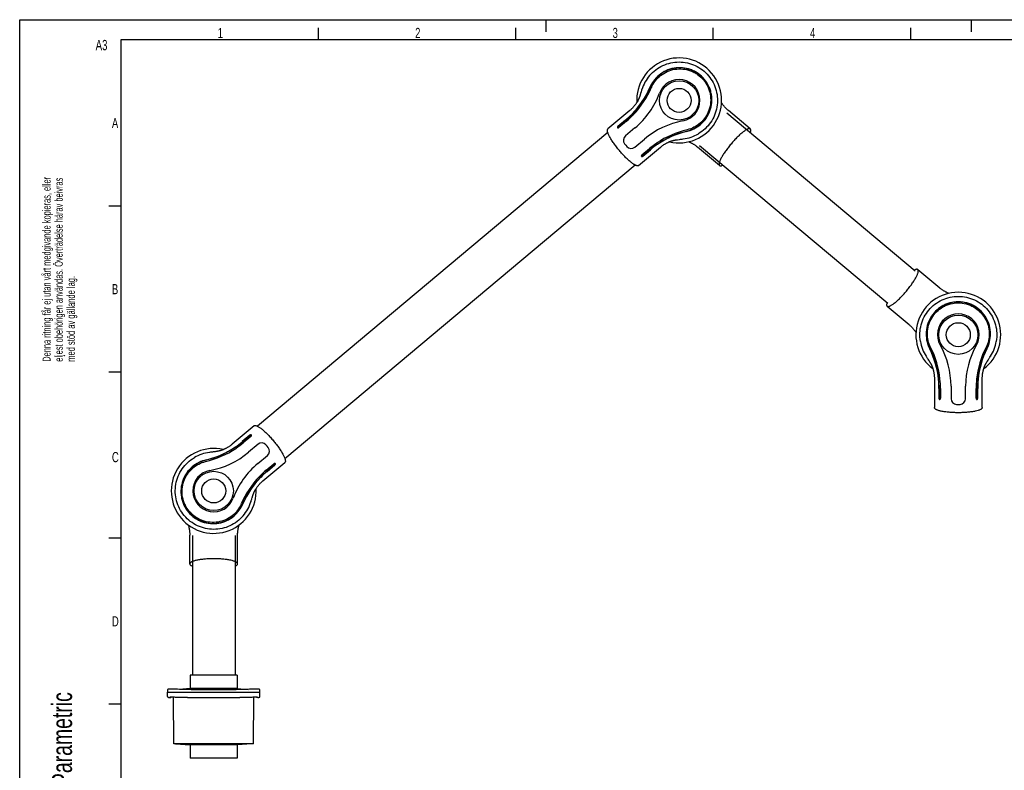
# Model space of a CAD drawing. Extents: x 0 to 420, y 0 to 297.
# Tile 3 of 8: x 0 to 243, y 112 to 297. Entities that reach past the tile are written whole.
import ezdxf

# ---------------------------------------------------------------- set-up
doc = ezdxf.new("R2010")
doc.units = 0
doc.header["$LTSCALE"] = 23.1
for name, color, linetype in [('100350_DXF_CONTINUOUS_LINE', 7, 'CONTINUOUS'), ('102160_DXF_CONTINUOUS_LINE', 7, 'CONTINUOUS'), ('102161_DXF_CONTINUOUS_LINE', 7, 'CONTINUOUS'), ('102162_DXF_CONTINUOUS_LINE', 7, 'CONTINUOUS'), ('102200_DXF_CONTINUOUS_LINE', 7, 'CONTINUOUS'), ('102380_DXF_FORMAT', 7, 'CONTINUOUS')]:
    doc.layers.add(name, color=color, linetype=linetype)
doc.styles.get("Standard").update_dxf_attribs({"font": 'txt', "width": 0.7})

# ---------------------------------------------------------------- blocks, each defined once
blk = doc.blocks.new('SYMBOL_16_BL0', base_point=(7.49, 145.42))
at = {"layer": '102380_DXF_FORMAT', "color": 7, "linetype": 'CONTINUOUS'}
for q in [(0, 14.98), (14.98, 0)]:
    blk.add_line((0, 0), q, dxfattribs=at)
for s, height, width, p in [('Denna ritning får ej utan vårt medgivande kopieras, eller', 1.9979, 0.687469, (7.64, 212.55)), ('eljest obehörigen användas. Överträdelse härav beivras', 1.9979, 0.686067, (10.63, 212.55)), ('med stöd av gällande lag.', 1.9979, 0.696, (13.63, 212.55)), ('Creo Parametric', 4.9947, 0.71746, (12.92, 96.09)), ('This document must not be copied, shown to third party or in', 1.9979, 0.704762, (7.58, 5.22)), ('any way used without our written permission.', 1.9979, 0.705628, (10.58, 5.22)), ('Contravention will be prosecuted.', 1.9979, 0.684704, (13.57, 5.22))]:
    blk.add_text(s, height=height, rotation=90, dxfattribs=dict(at, width=width)).set_placement(p)

msp = doc.modelspace()

# ---------------------------------------------------------------- linework, layer by layer
at = {"layer": '100350_DXF_CONTINUOUS_LINE', "color": 7, "linetype": 'CONTINUOUS'}
for p, q in [((42.13, 135.2), (42.07, 131.91)), ((53.67, 135.2), (42.13, 135.2)), ((53.67, 135.2), (53.73, 131.91)), ((36.51, 131.53), (36.5, 131)), ((36.79, 131.71), (36.77, 131.71)), ((36.81, 131.71), (36.79, 131.71)), ((36.83, 131.71), (36.81, 131.71)), ((36.86, 131.71), (36.83, 131.71)), ((36.88, 131.72), (36.86, 131.71)), ((36.91, 131.72), (36.88, 131.72)), ((36.93, 131.72), (36.91, 131.72)), ((36.96, 131.72), (36.93, 131.72)), ((37.01, 131.72), (36.96, 131.72)), ((37.06, 131.72), (37.01, 131.72)), ((37.12, 131.72), (37.06, 131.72)), ((37.18, 131.72), (37.12, 131.72)), ((37.24, 131.72), (37.18, 131.72)), ((37.34, 131.73), (37.24, 131.72)), ((37.44, 131.73), (37.34, 131.73)), ((37.56, 131.73), (37.44, 131.73)), ((37.72, 131.72), (37.56, 131.73)), ((37.89, 131.72), (37.72, 131.72)), ((38.07, 131.72), (37.89, 131.72)), ((38.32, 131.71), (38.07, 131.72)), ((38.62, 131.7), (38.32, 131.71)), ((38.99, 131.69), (38.62, 131.7)), ((39.57, 131.67), (38.99, 131.69)), ((42.07, 131.91), (39.39, 131.68)), ((39.97, 131.66), (39.57, 131.67)), ((40.38, 131.64), (39.97, 131.66)), ((40.8, 131.63), (40.38, 131.64)), ((41.46, 131.62), (40.8, 131.63)), ((53.73, 131.91), (42.07, 131.91)), ((53.48, 131.6), (42.31, 131.6)), ((53.73, 131.91), (56.41, 131.68)), ((55, 131.63), (54.34, 131.62)), ((55.42, 131.64), (55, 131.63)), ((55.83, 131.66), (55.42, 131.64)), ((56.23, 131.67), (55.83, 131.66)), ((56.76, 131.69), (56.23, 131.67)), ((57.14, 131.7), (56.76, 131.69)), ((57.27, 131.71), (57.13, 131.7)), ((57.26, 131.71), (57.22, 131.7)), ((57.53, 131.71), (57.26, 131.71)), ((57.73, 131.72), (57.48, 131.71)), ((57.88, 131.72), (57.69, 131.72)), ((58.05, 131.72), (57.84, 131.72)), ((58.21, 131.72), (58.05, 131.72)), ((58.3, 131.73), (58.18, 131.72)), ((58.41, 131.73), (58.3, 131.73)), ((58.48, 131.73), (58.38, 131.73)), ((58.55, 131.72), (58.46, 131.73)), ((58.6, 131.72), (58.53, 131.73)), ((58.64, 131.72), (58.58, 131.72)), ((58.7, 131.72), (58.64, 131.72)), ((58.74, 131.72), (58.68, 131.72)), ((58.77, 131.72), (58.72, 131.72)), ((58.82, 131.72), (58.77, 131.72)), ((58.84, 131.72), (58.8, 131.72)), ((58.85, 131.72), (58.82, 131.72)), ((58.86, 131.72), (58.83, 131.72)), ((58.89, 131.72), (58.86, 131.72)), ((58.92, 131.72), (58.89, 131.72)), ((58.93, 131.71), (58.9, 131.72)), ((58.95, 131.71), (58.93, 131.71)), ((58.98, 131.71), (58.95, 131.71)), ((59, 131.71), (58.98, 131.71)), ((59.29, 131.53), (59.29, 131.53)), ((59.3, 131), (59.29, 131.53)), ((36.52, 129.88), (36.5, 131)), ((36.5, 131), (59.3, 131)), ((36.52, 129.88), (36.52, 129.86)), ((36.56, 129.78), (36.57, 129.77)), ((36.57, 129.77), (36.58, 129.76)), ((36.58, 129.76), (36.59, 129.75)), ((36.59, 129.75), (36.6, 129.75)), ((36.66, 129.72), (36.72, 129.7)), ((36.66, 129.72), (36.66, 129.72)), ((36.98, 129.66), (37.29, 129.66)), ((36.99, 129.71), (36.99, 129.77)), ((36.99, 129.77), (36.99, 129.77)), ((37.29, 129.66), (37.36, 129.76)), ((37.36, 129.76), (37.36, 129.8)), ((38.06, 118.26), (38, 129.8)), ((39.19, 129.77), (39.19, 129.77)), ((40.98, 129.71), (41.43, 129.71)), ((41.43, 129.71), (41.45, 129.7)), ((54.34, 129.7), (54.37, 129.71)), ((54.37, 129.71), (54.82, 129.71)), ((56.6, 129.77), (56.6, 129.77)), ((57.73, 118.26), (57.79, 129.8)), ((58.44, 129.76), (58.44, 129.8)), ((58.44, 129.76), (58.5, 129.66)), ((58.82, 129.66), (58.5, 129.66)), ((58.8, 129.77), (58.8, 129.77)), ((58.8, 129.77), (58.8, 129.75)), ((58.8, 129.75), (58.81, 129.71)), ((58.83, 129.66), (58.84, 129.66)), ((58.83, 129.66), (58.83, 129.66)), ((59.07, 129.7), (59.13, 129.72)), ((59.15, 129.72), (59.14, 129.72)), ((59.17, 129.73), (59.17, 129.73)), ((59.21, 129.75), (59.22, 129.76)), ((59.22, 129.76), (59.23, 129.77)), ((59.23, 129.77), (59.24, 129.78)), ((59.28, 129.88), (59.3, 131)), ((57.73, 118.26), (38.06, 118.26)), ((38.5, 118.26), (42.07, 117.95)), ((42.07, 117.95), (42.13, 114.66)), ((53.73, 117.95), (42.07, 117.95)), ((53.73, 117.95), (53.67, 114.66)), ((57.3, 118.26), (53.73, 117.95)), ((53.67, 114.66), (42.13, 114.66))]:
    msp.add_line(p, q, dxfattribs=at)
for points in [[(36.77, 131.71), (36.76, 131.71), (36.76, 131.71), (36.75, 131.71), (36.74, 131.71), (36.73, 131.7), (36.72, 131.7), (36.72, 131.7), (36.71, 131.7), (36.7, 131.7), (36.7, 131.7), (36.69, 131.7), (36.68, 131.7), (36.68, 131.7), (36.67, 131.7), (36.67, 131.69), (36.66, 131.69), (36.66, 131.69), (36.65, 131.69), (36.64, 131.69), (36.64, 131.69), (36.63, 131.69), (36.63, 131.68), (36.62, 131.68), (36.61, 131.68), (36.61, 131.68), (36.6, 131.67), (36.59, 131.67), (36.58, 131.66), (36.58, 131.66), (36.57, 131.65), (36.56, 131.64), (36.55, 131.63), (36.54, 131.62), (36.53, 131.61), (36.53, 131.6), (36.52, 131.59), (36.52, 131.57), (36.51, 131.56), (36.51, 131.54), (36.51, 131.53), (36.51, 131.53)], [(54.34, 131.62), (53.29, 131.6), (52.22, 131.58), (51.14, 131.57), (50.06, 131.57), (48.98, 131.56), (47.9, 131.56), (46.82, 131.56), (45.74, 131.57), (44.66, 131.57), (43.58, 131.58), (42.51, 131.6), (41.46, 131.62)], [(59.09, 131.7), (59.08, 131.7), (59.07, 131.7), (59.07, 131.7), (59.06, 131.71), (59.05, 131.71), (59.04, 131.71), (59.03, 131.71), (59.02, 131.71), (59.02, 131.71), (59, 131.71)], [(59.06, 131.71), (59.05, 131.71), (59.04, 131.71), (59.03, 131.71), (59.02, 131.71), (59.01, 131.71)], [(59.11, 131.7), (59.1, 131.7), (59.09, 131.7), (59.09, 131.7)], [(59.29, 131.53), (59.29, 131.53), (59.29, 131.54), (59.29, 131.56), (59.28, 131.57), (59.28, 131.59), (59.27, 131.6), (59.26, 131.61), (59.26, 131.62), (59.25, 131.63), (59.24, 131.64), (59.23, 131.65), (59.22, 131.66), (59.21, 131.66), (59.2, 131.67), (59.2, 131.67), (59.19, 131.68), (59.18, 131.68), (59.18, 131.68), (59.17, 131.68), (59.16, 131.69), (59.16, 131.69), (59.15, 131.69), (59.15, 131.69), (59.14, 131.69), (59.14, 131.69), (59.13, 131.69), (59.12, 131.7), (59.12, 131.7), (59.11, 131.7), (59.11, 131.7)], [(36.52, 129.88), (36.52, 129.88), (36.52, 129.86), (36.52, 129.84), (36.53, 129.83), (36.54, 129.81), (36.54, 129.8), (36.55, 129.79), (36.56, 129.78)], [(36.59, 129.75), (36.6, 129.75), (36.6, 129.74), (36.61, 129.74), (36.62, 129.73), (36.62, 129.73), (36.63, 129.73), (36.64, 129.73), (36.64, 129.73), (36.65, 129.72), (36.65, 129.72), (36.66, 129.72)], [(36.72, 129.71), (36.77, 129.69), (36.82, 129.68), (36.86, 129.68), (36.9, 129.67), (36.93, 129.67), (36.95, 129.67)], [(36.95, 129.67), (36.96, 129.66), (36.97, 129.66)], [(58.84, 129.66), (58.86, 129.67), (58.89, 129.67), (58.92, 129.67), (58.96, 129.68), (59.01, 129.69), (59.07, 129.7)], [(59.15, 129.72), (59.15, 129.72), (59.16, 129.73), (59.16, 129.73), (59.17, 129.73), (59.17, 129.73), (59.18, 129.74), (59.19, 129.74), (59.19, 129.74), (59.2, 129.75), (59.21, 129.75)], [(59.23, 129.77), (59.24, 129.78), (59.25, 129.79), (59.25, 129.8)], [(59.25, 129.79), (59.25, 129.8), (59.26, 129.81), (59.27, 129.83), (59.27, 129.84), (59.28, 129.86), (59.28, 129.88), (59.28, 129.88)]]:
    msp.add_lwpolyline(points, dxfattribs=at)
for centre, start, end in [((43.87, 263.09), 267.9928, 268.7581), ((51.93, 263.09), 271.2419, 272.0072)]:
    msp.add_arc(centre, 133.41, start, end, dxfattribs=at)
for points, knots in [([(36.99, 129.77), (36.99, 129.77), (37, 129.77), (37.02, 129.78), (37.05, 129.78), (37.11, 129.79), (37.18, 129.79), (37.28, 129.8), (37.39, 129.8), (37.52, 129.8), (37.72, 129.8), (38, 129.8), (38.37, 129.79), (38.78, 129.78), (39.05, 129.77), (39.19, 129.77)], [0, 0, 0, 0, 0.002858, 0.007848, 0.024571, 0.050279, 0.084773, 0.127631, 0.178447, 0.236893, 0.302541, 0.453003, 0.623685, 0.80819, 1, 1, 1, 1]), ([(37.01, 129.71), (37.01, 129.71), (37, 129.71), (36.99, 129.71), (36.99, 129.71)], [0, 0, 0, 0, 0.690076, 1, 1, 1, 1]), ([(37.29, 129.66), (37.3, 129.66), (37.25, 129.66), (37.23, 129.67), (37.18, 129.67), (37.11, 129.68), (37.05, 129.7), (37.01, 129.71)], [0, 0, 0, 0, 0.062529, 0.248217, 0.388678, 0.559268, 1, 1, 1, 1]), ([(37.15, 129.79), (37.18, 129.78), (37.23, 129.77), (37.3, 129.76), (37.34, 129.76), (37.36, 129.76)], [0, 0, 0, 0, 0.438119, 0.749367, 1, 1, 1, 1]), ([(41.45, 129.7), (42.53, 129.68), (44.67, 129.66), (46.82, 129.66), (47.9, 129.66)], [0, 0, 0, 0, 0.499529, 1, 1, 1, 1]), ([(47.9, 129.66), (48.97, 129.66), (51.12, 129.66), (53.27, 129.68), (54.34, 129.7)], [0, 0, 0, 0, 0.500471, 1, 1, 1, 1]), ([(56.6, 129.77), (56.75, 129.77), (57.02, 129.78), (57.42, 129.79), (57.79, 129.8), (58.08, 129.8), (58.28, 129.8), (58.41, 129.8), (58.52, 129.8), (58.61, 129.79), (58.69, 129.79), (58.75, 129.78), (58.78, 129.78), (58.8, 129.77), (58.8, 129.77), (58.8, 129.77)], [0, 0, 0, 0, 0.191865, 0.376427, 0.547093, 0.697539, 0.763183, 0.8216, 0.872357, 0.915165, 0.949643, 0.975369, 0.99213, 0.997136, 1, 1, 1, 1]), ([(58.44, 129.76), (58.45, 129.76), (58.46, 129.76), (58.5, 129.76), (58.57, 129.77), (58.62, 129.78), (58.65, 129.79)], [0, 0, 0, 0, 0.062261, 0.248635, 0.560365, 1, 1, 1, 1]), ([(58.79, 129.71), (58.74, 129.7), (58.68, 129.68), (58.58, 129.67), (58.53, 129.66), (58.5, 129.66)], [0, 0, 0, 0, 0.440196, 0.751813, 1, 1, 1, 1]), ([(58.81, 129.71), (58.81, 129.71), (58.8, 129.71), (58.79, 129.71), (58.79, 129.71)], [0, 0, 0, 0, 0.309931, 1, 1, 1, 1])]:
    msp.add_open_spline(points, degree=3, knots=knots, dxfattribs=at)
at = {"layer": '102160_DXF_CONTINUOUS_LINE', "color": 7, "linetype": 'CONTINUOUS'}
for p, q in [((145.2, 269.17), (58.74, 196.62)), ((151.96, 261.11), (65.5, 188.57))]:
    msp.add_line(p, q, dxfattribs=at)
at = {"layer": '102161_DXF_CONTINUOUS_LINE', "color": 7, "linetype": 'CONTINUOUS'}
for p, q in [((42.64, 169.66), (42.64, 135.2)), ((53.16, 169.66), (53.16, 135.2))]:
    msp.add_line(p, q, dxfattribs=at)
at = {"layer": '102162_DXF_CONTINUOUS_LINE', "color": 7, "linetype": 'CONTINUOUS'}
for p, q in [((174.61, 274.04), (221.08, 235.04)), ((167.85, 265.98), (214.32, 226.99))]:
    msp.add_line(p, q, dxfattribs=at)
at = {"layer": '102200_DXF_CONTINUOUS_LINE', "color": 7, "linetype": 'CONTINUOUS'}
for p, q in [((153.62, 279.73), (153.56, 279.56)), ((153.61, 279.71), (153.62, 279.73)), ((153.62, 279.73), (153.62, 279.74)), ((156.01, 280.32), (156, 280.3)), ((153.16, 278.29), (153.13, 278.2)), ((153.2, 278.43), (153.16, 278.29)), ((153.38, 278.99), (153.2, 278.43)), ((153.42, 279.13), (153.38, 278.99)), ((153.47, 279.27), (153.42, 279.13)), ((153.51, 279.41), (153.47, 279.27)), ((153.56, 279.56), (153.51, 279.41)), ((150.64, 274.57), (145.22, 270.03)), ((151.2, 273.72), (151.24, 273.75)), ((151.48, 273.48), (151.47, 273.47)), ((149.59, 272.23), (147.7, 270.65)), ((149.62, 272.2), (147.73, 270.62)), ((149.83, 271.95), (147.95, 270.36)), ((151.92, 270.29), (149.55, 268.31)), ((151.87, 265.55), (154.23, 267.54)), ((162.45, 267.38), (162.93, 267.44)), ((162.93, 267.44), (163.14, 267.47)), ((163.14, 267.47), (163.29, 267.49)), ((163.29, 267.49), (163.43, 267.51)), ((163.43, 267.51), (163.56, 267.53)), ((163.56, 267.53), (163.83, 267.57)), ((163.83, 267.57), (163.81, 267.57)), ((164.8, 269.82), (164.82, 269.82)), ((149.36, 266.36), (149.63, 266.02)), ((149.63, 266.02), (149.92, 265.69)), ((153.61, 263.61), (155.5, 265.2)), ((157.52, 266.26), (157.48, 266.23)), ((162.11, 267.34), (162.21, 267.35)), ((162.21, 267.35), (162.3, 267.36)), ((162.3, 267.36), (162.45, 267.38)), ((172.8, 260.99), (167.39, 265.53)), ((153.83, 263.35), (155.71, 264.94)), ((153.85, 263.32), (155.74, 264.91)), ((221.75, 235.32), (227.17, 230.77)), ((224.9, 216.1), (224.9, 216.09)), ((238.59, 216.09), (238.6, 216.1)), ((223.81, 213.9), (223.81, 213.9)), ((223.81, 213.9), (223.91, 213.74)), ((223.82, 213.88), (223.81, 213.89)), ((223.91, 213.74), (223.99, 213.6)), ((223.99, 213.6), (224.06, 213.48)), ((224.06, 213.48), (224.14, 213.36)), ((224.14, 213.36), (224.23, 213.23)), ((224.23, 213.23), (224.4, 212.96)), ((224.4, 212.96), (224.43, 212.92)), ((224.43, 212.92), (224.57, 212.7)), ((224.57, 212.7), (224.62, 212.62)), ((224.62, 212.62), (224.67, 212.53)), ((238.76, 212.44), (238.81, 212.52)), ((238.81, 212.52), (238.87, 212.6)), ((238.87, 212.6), (238.95, 212.73)), ((239.21, 213.13), (239.32, 213.31)), ((239.32, 213.31), (239.4, 213.44)), ((239.4, 213.44), (239.48, 213.56)), ((239.48, 213.56), (239.55, 213.67)), ((239.55, 213.67), (239.69, 213.9)), ((239.69, 213.9), (239.68, 213.88)), ((225.85, 208.3), (225.85, 201.23)), ((226.86, 208.18), (226.86, 208.23)), ((227.22, 208.24), (227.22, 208.23)), ((236.64, 208.23), (236.63, 208.18)), ((226.97, 205.99), (226.97, 203.53)), ((227.01, 205.99), (227.01, 203.53)), ((227.34, 205.99), (227.34, 203.53)), ((229.95, 206.53), (229.95, 203.44)), ((233.55, 203.44), (233.55, 206.53)), ((236.16, 203.53), (236.16, 205.99)), ((236.49, 203.53), (236.49, 205.99)), ((236.53, 203.53), (236.53, 205.99)), ((231.31, 202.04), (231.75, 202.03)), ((231.75, 202.03), (232.19, 202.04)), ((56.85, 194.41), (54.96, 192.83)), ((56.88, 194.38), (54.99, 192.8)), ((57.09, 194.13), (55.2, 192.54)), ((58.84, 192.19), (56.47, 190.2)), ((47.14, 190.21), (46.88, 190.17)), ((46.88, 190.17), (46.9, 190.17)), ((47.27, 190.23), (47.14, 190.21)), ((47.42, 190.25), (47.27, 190.23)), ((47.57, 190.27), (47.42, 190.25)), ((47.78, 190.29), (47.57, 190.27)), ((48.4, 190.37), (48.25, 190.35)), ((48.5, 190.39), (48.4, 190.37)), ((48.59, 190.4), (48.5, 190.39)), ((53.18, 191.48), (53.22, 191.51)), ((61.07, 191.72), (60.79, 192.04)), ((61.35, 191.37), (61.07, 191.72)), ((45.9, 187.92), (45.89, 187.92)), ((58.78, 187.44), (61.15, 189.43)), ((60.06, 183.17), (65.48, 187.71)), ((60.87, 185.79), (62.76, 187.38)), ((61.08, 185.53), (62.97, 187.12)), ((61.11, 185.5), (63, 187.09)), ((59.23, 184.26), (59.23, 184.26)), ((59.5, 184.02), (59.47, 183.98)), ((57.08, 178), (57.14, 178.18)), ((57.09, 178.01), (57.08, 178)), ((57.09, 178.02), (57.09, 178.01)), ((57.14, 178.18), (57.19, 178.33)), ((57.19, 178.33), (57.24, 178.46)), ((57.24, 178.46), (57.28, 178.6)), ((57.28, 178.6), (57.33, 178.75)), ((57.33, 178.75), (57.42, 179.06)), ((57.42, 179.06), (57.44, 179.11)), ((57.44, 179.11), (57.51, 179.35)), ((57.51, 179.35), (57.54, 179.45)), ((57.54, 179.45), (57.57, 179.54)), ((54.7, 177.42), (54.7, 177.43)), ((42, 162.66), (42, 169.73))]:
    msp.add_line(p, q, dxfattribs=at)
for points in [[(153.13, 278.2), (153.1, 278.11), (153.09, 278.06), (153.07, 278.02), (153.06, 277.98), (153.04, 277.93), (153.02, 277.89), (153.01, 277.85), (152.99, 277.8), (152.98, 277.76), (152.96, 277.72), (152.94, 277.67), (152.92, 277.62), (152.9, 277.58), (152.88, 277.53), (152.86, 277.48), (152.84, 277.43), (152.82, 277.38), (152.79, 277.33), (152.77, 277.27), (152.74, 277.22), (152.71, 277.16), (152.68, 277.1), (152.65, 277.04), (152.61, 276.97), (152.58, 276.9), (152.54, 276.83), (152.5, 276.76), (152.45, 276.69), (152.4, 276.61), (152.35, 276.53), (152.3, 276.45), (152.24, 276.36), (152.18, 276.27), (152.12, 276.18), (152.05, 276.09), (151.98, 276), (151.91, 275.9), (151.83, 275.8), (151.75, 275.7), (151.67, 275.6), (151.58, 275.5), (151.49, 275.4), (151.4, 275.3), (151.3, 275.19), (151.2, 275.09), (151.09, 274.98), (150.98, 274.88), (150.87, 274.78), (150.76, 274.67), (150.64, 274.57)], [(180.39, 270.03), (174.97, 274.57), (174.85, 274.68), (174.74, 274.78), (174.62, 274.88), (174.51, 274.99), (174.41, 275.09), (174.3, 275.2), (174.21, 275.3), (174.11, 275.41), (174.02, 275.51), (173.93, 275.62), (173.85, 275.72), (173.77, 275.82), (173.69, 275.92), (173.61, 276.01), (173.54, 276.11), (173.48, 276.2), (173.41, 276.29), (173.35, 276.38), (173.3, 276.47), (173.27, 276.51)], [(152.81, 260.99), (158.23, 265.53), (158.35, 265.63), (158.47, 265.73), (158.59, 265.82), (158.72, 265.91), (158.84, 266), (158.96, 266.08), (159.08, 266.16), (159.2, 266.23), (159.32, 266.31), (159.43, 266.38), (159.55, 266.44), (159.66, 266.5), (159.77, 266.56), (159.88, 266.62), (159.99, 266.67), (160.09, 266.72), (160.19, 266.77), (160.29, 266.81), (160.38, 266.85), (160.47, 266.89), (160.56, 266.92), (160.64, 266.96), (160.72, 266.99), (160.8, 267.02), (160.88, 267.04), (160.95, 267.07), (161.02, 267.09), (161.09, 267.11), (161.15, 267.13), (161.22, 267.15), (161.28, 267.16), (161.34, 267.18), (161.39, 267.2), (161.45, 267.21), (161.5, 267.22), (161.55, 267.23), (161.6, 267.24), (161.65, 267.26), (161.7, 267.27), (161.75, 267.27), (161.79, 267.28), (161.84, 267.29), (161.88, 267.3), (161.93, 267.31), (161.97, 267.32), (162.02, 267.32), (162.07, 267.33), (162.11, 267.34)], [(165.18, 266.87), (165.25, 266.84), (165.34, 266.8), (165.44, 266.76), (165.54, 266.71), (165.64, 266.66), (165.75, 266.61), (165.86, 266.55), (165.97, 266.49), (166.08, 266.43), (166.19, 266.37), (166.31, 266.3), (166.42, 266.23), (166.54, 266.15), (166.66, 266.07), (166.78, 265.99), (166.9, 265.91), (167.02, 265.82), (167.14, 265.72), (167.26, 265.63), (167.39, 265.53)], [(229.38, 229.43), (229.3, 229.46), (229.21, 229.5), (229.11, 229.55), (229.01, 229.59), (228.91, 229.64), (228.81, 229.7), (228.7, 229.75), (228.59, 229.81), (228.48, 229.87), (228.36, 229.94), (228.25, 230.01), (228.13, 230.08), (228.01, 230.15), (227.89, 230.23), (227.77, 230.31), (227.65, 230.4), (227.53, 230.49), (227.41, 230.58), (227.29, 230.67), (227.17, 230.77)], [(214.17, 226.28), (219.59, 221.73), (219.7, 221.63), (219.82, 221.52), (219.93, 221.42), (220.04, 221.32), (220.15, 221.21), (220.25, 221.1), (220.35, 221), (220.44, 220.9), (220.54, 220.79), (220.62, 220.69), (220.71, 220.59), (220.79, 220.49), (220.87, 220.39), (220.94, 220.29), (221.01, 220.2), (221.08, 220.1), (221.14, 220.01), (221.2, 219.92), (221.26, 219.84), (221.29, 219.79)], [(224.67, 212.53), (224.72, 212.45), (224.75, 212.41), (224.77, 212.38), (224.79, 212.34), (224.82, 212.3), (224.84, 212.26), (224.86, 212.22), (224.89, 212.18), (224.91, 212.14), (224.93, 212.09), (224.95, 212.05), (224.98, 212.01), (225, 211.96), (225.02, 211.92), (225.05, 211.87), (225.07, 211.82), (225.1, 211.77), (225.12, 211.72), (225.15, 211.66), (225.17, 211.61), (225.2, 211.55), (225.23, 211.48), (225.25, 211.42), (225.28, 211.35), (225.31, 211.28), (225.34, 211.2), (225.36, 211.13), (225.39, 211.04), (225.42, 210.96), (225.45, 210.87), (225.48, 210.77), (225.51, 210.68), (225.54, 210.57), (225.57, 210.47), (225.59, 210.36), (225.62, 210.24), (225.65, 210.12), (225.67, 210), (225.7, 209.88), (225.72, 209.75), (225.74, 209.62), (225.76, 209.48), (225.78, 209.34), (225.8, 209.2), (225.81, 209.05), (225.82, 208.91), (225.83, 208.76), (225.84, 208.61), (225.85, 208.45), (225.85, 208.3)], [(237.65, 201.23), (237.65, 208.3), (237.65, 208.46), (237.66, 208.61), (237.67, 208.76), (237.68, 208.92), (237.69, 209.06), (237.7, 209.21), (237.72, 209.35), (237.74, 209.49), (237.76, 209.63), (237.78, 209.76), (237.8, 209.89), (237.83, 210.02), (237.85, 210.14), (237.88, 210.26), (237.91, 210.38), (237.94, 210.49), (237.97, 210.59), (238, 210.7), (238.02, 210.8), (238.05, 210.89), (238.08, 210.98), (238.11, 211.06), (238.14, 211.15), (238.17, 211.22), (238.2, 211.3), (238.23, 211.37), (238.25, 211.44), (238.28, 211.51), (238.31, 211.57), (238.33, 211.63), (238.36, 211.68), (238.39, 211.74), (238.41, 211.79), (238.44, 211.84), (238.46, 211.89), (238.48, 211.94), (238.51, 211.98), (238.53, 212.03), (238.55, 212.07), (238.58, 212.11), (238.6, 212.16), (238.62, 212.2), (238.65, 212.24), (238.67, 212.28), (238.69, 212.32), (238.72, 212.36), (238.74, 212.4), (238.76, 212.44)], [(238.95, 212.73), (239.09, 212.95), (239.21, 213.13)], [(57.89, 196.75), (52.48, 192.2), (52.36, 192.1), (52.23, 192.01), (52.11, 191.92), (51.99, 191.83), (51.87, 191.74), (51.74, 191.66), (51.62, 191.58), (51.5, 191.5), (51.39, 191.43), (51.27, 191.36), (51.16, 191.3), (51.04, 191.23), (50.93, 191.18), (50.82, 191.12), (50.72, 191.07), (50.62, 191.02), (50.51, 190.97), (50.42, 190.93), (50.32, 190.89), (50.23, 190.85), (50.15, 190.81), (50.06, 190.78), (49.98, 190.75), (49.9, 190.72), (49.83, 190.7), (49.75, 190.67), (49.68, 190.65), (49.61, 190.63), (49.55, 190.61), (49.49, 190.59), (49.43, 190.57), (49.37, 190.56), (49.31, 190.54), (49.26, 190.53), (49.21, 190.52), (49.15, 190.5), (49.1, 190.49), (49.05, 190.48), (49.01, 190.47), (48.96, 190.46), (48.91, 190.45), (48.87, 190.44), (48.82, 190.44), (48.77, 190.43), (48.73, 190.42), (48.68, 190.41), (48.64, 190.41), (48.59, 190.4)], [(48.25, 190.35), (47.99, 190.32), (47.78, 190.29)], [(57.57, 179.54), (57.6, 179.63), (57.62, 179.67), (57.63, 179.72), (57.65, 179.76), (57.66, 179.8), (57.68, 179.85), (57.69, 179.89), (57.71, 179.93), (57.73, 179.98), (57.74, 180.02), (57.76, 180.07), (57.78, 180.11), (57.8, 180.16), (57.82, 180.21), (57.84, 180.25), (57.86, 180.3), (57.89, 180.36), (57.91, 180.41), (57.94, 180.46), (57.96, 180.52), (57.99, 180.58), (58.02, 180.64), (58.06, 180.7), (58.09, 180.77), (58.13, 180.83), (58.17, 180.9), (58.21, 180.98), (58.25, 181.05), (58.3, 181.13), (58.35, 181.21), (58.4, 181.29), (58.46, 181.38), (58.52, 181.46), (58.58, 181.55), (58.65, 181.65), (58.72, 181.74), (58.79, 181.84), (58.87, 181.93), (58.95, 182.03), (59.03, 182.13), (59.12, 182.24), (59.21, 182.34), (59.31, 182.44), (59.41, 182.55), (59.51, 182.65), (59.61, 182.75), (59.72, 182.86), (59.83, 182.96), (59.95, 183.06), (60.06, 183.17)], [(41.61, 172.28), (41.63, 172.21), (41.66, 172.11), (41.69, 172.01), (41.72, 171.9), (41.74, 171.79), (41.77, 171.68), (41.8, 171.56), (41.82, 171.44), (41.85, 171.31), (41.87, 171.18), (41.89, 171.05), (41.91, 170.91), (41.93, 170.77), (41.95, 170.63), (41.96, 170.49), (41.97, 170.34), (41.98, 170.19), (41.99, 170.04), (42, 169.89), (42, 169.73)], [(53.8, 162.66), (53.8, 169.73), (53.8, 169.89), (53.81, 170.04), (53.81, 170.2), (53.82, 170.35), (53.84, 170.5), (53.85, 170.64), (53.87, 170.79), (53.89, 170.93), (53.91, 171.06), (53.93, 171.2), (53.95, 171.33), (53.98, 171.45), (54, 171.58), (54.03, 171.69), (54.06, 171.81), (54.09, 171.92), (54.12, 172.03), (54.14, 172.13), (54.17, 172.23), (54.19, 172.28)]]:
    msp.add_lwpolyline(points, dxfattribs=at)
for centre, radius in [((162.81, 277.08), 4.85), ((162.81, 277.08), 2.96), ((231.75, 219.23), 4.85), ((231.75, 219.23), 2.96), ((47.9, 180.66), 4.85), ((47.9, 180.66), 2.96)]:
    msp.add_circle(centre, radius, dxfattribs=at)
for centre, radius, start, end in [((162.81, 277.08), 10.48, 256.8943, 183.1061), ((162.97, 276.85), 9.79, 139.5526, 162.8935), ((162.81, 277.08), 5.15, 280.4474, 159.5526), ((136.18, 288.54), 21.1, 315.5258, 336.8266), ((134.98, 289.33), 22.88, 316.2478, 336.7598), ((138.68, 286.07), 20.6, 310, 339.5526), ((134.8, 289.86), 23.01, 310.0003, 315.4462), ((134.63, 290.07), 23.32, 310.0028, 315.3762), ((136.29, 288.09), 21.07, 309.9917, 316.079), ((138.79, 285.69), 17.61, 316.0987, 316.2359), ((167.47, 251.75), 20.6, 100.4474, 130), ((150.45, 267.24), 1.4, 130, 218.5), ((170.04, 247.55), 22.88, 103.2402, 123.7522), ((169.47, 248.86), 21.1, 103.1734, 124.4742), ((162.61, 277.28), 9.79, 277.1277, 300.4475), ((150.97, 266.62), 1.4, 221.5, 310), ((169.07, 249.02), 21.12, 123.9281, 130.0011), ((170.69, 247.09), 23.29, 124.6203, 130.0007), ((170.53, 247.28), 23.01, 124.5528, 130.0007), ((167.12, 251.92), 17.63, 123.7643, 123.9287), ((153.6, 263.35), 0.119, 214.6796, 219.9914), ((231.75, 219.23), 10.48, 306.8943, 233.1061), ((231.75, 219.23), 5.15, 330.4474, 209.5526), ((232.03, 219.21), 9.79, 189.5526, 212.8935), ((209.35, 206.53), 20.6, 0, 29.5526), ((254.15, 206.53), 20.6, 150.4474, 180), ((231.47, 219.21), 9.79, 327.1277, 350.4475), ((205.85, 206.19), 21.1, 5.5258, 26.8266), ((204.48, 205.79), 22.88, 6.2478, 26.7598), ((259.02, 205.79), 22.88, 153.2402, 173.7522), ((257.64, 206.19), 21.1, 153.1734, 174.4742), ((203.95, 205.99), 23.01, 0.0003, 5.4462), ((203.68, 205.99), 23.32, 0.0028, 5.3762), ((209.71, 206.36), 17.61, 6.0987, 6.2359), ((206.27, 206), 21.07, 359.9917, 6.079), ((257.27, 205.99), 21.12, 173.9281, 180.0011), ((253.8, 206.36), 17.63, 173.7643, 173.9287), ((259.78, 205.99), 23.29, 174.6203, 180.0007), ((259.54, 205.99), 23.01, 174.5528, 180.0007), ((231.35, 203.44), 1.4, 180, 268.5), ((232.15, 203.44), 1.4, 271.5, 360), ((40.17, 210.45), 23.01, 304.5528, 310.0007), ((40.02, 210.64), 23.29, 304.6203, 310.0007), ((41.63, 208.72), 21.12, 303.9281, 310.0011), ((57.11, 194.39), 0.119, 34.6796, 39.9914), ((59.74, 191.11), 1.4, 41.5, 130), ((47.9, 180.66), 10.48, 76.8943, 3.1061), ((48.09, 180.46), 9.79, 97.1277, 120.4475), ((40.66, 210.19), 22.88, 283.2402, 303.7522), ((41.24, 208.87), 21.1, 283.1734, 304.4742), ((43.23, 205.98), 20.6, 280.4474, 310), ((43.58, 205.82), 17.63, 303.7643, 303.9287), ((60.25, 190.5), 1.4, 310, 38.5), ((72.03, 171.66), 20.6, 130, 159.5526), ((47.9, 180.66), 5.15, 100.4474, 339.5526), ((74.41, 169.65), 21.07, 129.9917, 136.079), ((76.08, 167.67), 23.32, 130.0028, 135.3762), ((75.9, 167.87), 23.01, 130.0003, 135.4462), ((75.72, 168.41), 22.88, 136.2478, 156.7598), ((74.53, 169.2), 21.1, 135.5258, 156.8266), ((71.92, 172.04), 17.61, 136.0987, 136.2359), ((47.73, 180.88), 9.79, 319.5526, 342.8935)]:
    msp.add_arc(centre, radius, start, end, dxfattribs=at)
for points, knots in [([(155.52, 283.2), (155.97, 283.72), (156.98, 284.68), (158.76, 285.75), (160.73, 286.41), (162.8, 286.64), (164.87, 286.41), (166.84, 285.74), (168.62, 284.66), (169.62, 283.7), (170.06, 283.17)], [0, 0, 0, 0, 0.125011, 0.250011, 0.375011, 0.500009, 0.625007, 0.750005, 0.875, 1, 1, 1, 1]), ([(169.04, 282.31), (168.59, 282.84), (167.81, 283.56), (166.62, 284.28), (165.35, 284.84), (163.63, 285.21), (161.54, 285.12), (159.56, 284.49), (157.82, 283.39), (156.46, 281.94), (155.82, 280.81), (155.58, 280.23)], [0, 0, 0, 0, 0.128001, 0.192105, 0.256171, 0.383837, 0.5111, 0.637672, 0.762911, 0.8851, 1, 1, 1, 1]), ([(169, 282.28), (168.5, 282.88), (167.31, 283.93), (165.14, 284.91), (162.77, 285.22), (160.48, 284.82), (158.56, 283.87), (157.16, 282.67), (156.22, 281.44), (155.78, 280.6), (155.61, 280.2)], [0, 0, 0, 0, 0.144919, 0.289912, 0.43481, 0.580042, 0.714627, 0.825861, 0.918603, 1, 1, 1, 1]), ([(156.01, 280.32), (156.24, 280.86), (156.86, 281.93), (158.18, 283.27), (159.84, 284.28), (161.73, 284.84), (163.71, 284.91), (165.33, 284.53), (166.53, 284), (167.66, 283.31), (168.4, 282.63), (168.82, 282.13)], [0, 0, 0, 0, 0.114805, 0.236912, 0.362125, 0.488712, 0.616011, 0.743723, 0.807812, 0.871939, 1, 1, 1, 1]), ([(164.63, 269.45), (165.06, 269.55), (165.96, 269.84), (167.33, 270.55), (168.76, 271.72), (170.03, 273.44), (170.82, 275.63), (170.93, 278.01), (170.34, 280.32), (169.51, 281.68), (169, 282.28)], [0, 0, 0, 0, 0.081398, 0.174131, 0.285355, 0.419963, 0.565199, 0.71009, 0.855082, 1, 1, 1, 1]), ([(164.66, 269.41), (165.26, 269.55), (166.49, 269.99), (168.15, 271.07), (169.54, 272.59), (170.5, 274.44), (170.96, 276.48), (170.89, 278.23), (170.56, 279.58), (170.06, 280.88), (169.49, 281.78), (169.04, 282.31)], [0, 0, 0, 0, 0.114901, 0.237091, 0.362329, 0.488901, 0.616164, 0.74383, 0.807895, 0.871999, 1, 1, 1, 1]), ([(168.82, 282.13), (169.24, 281.62), (169.78, 280.78), (170.27, 279.55), (170.59, 278.27), (170.67, 276.61), (170.26, 274.67), (169.38, 272.91), (168.1, 271.44), (166.55, 270.38), (165.39, 269.96), (164.82, 269.82)], [0, 0, 0, 0, 0.128063, 0.192189, 0.256279, 0.383988, 0.511284, 0.637872, 0.763086, 0.885194, 1, 1, 1, 1]), ([(170.06, 283.17), (170.51, 282.64), (171.28, 281.49), (172.03, 279.55), (172.35, 277.49), (172.22, 275.42), (171.64, 273.42), (170.64, 271.59), (169.28, 270.02), (168.16, 269.19), (167.57, 268.84)], [0, 0, 0, 0, 0.125, 0.249995, 0.374993, 0.499991, 0.624989, 0.749989, 0.874989, 1, 1, 1, 1]), ([(155.61, 280.2), (155.04, 278.88), (153.76, 276.56), (152.07, 274.53), (151.23, 273.69)], [0, 0, 0, 0, 0.545746, 1, 1, 1, 1]), ([(148.06, 264.7), (147.81, 265), (147.33, 265.59), (146.67, 266.48), (146.11, 267.33), (145.66, 268.1), (145.37, 268.7), (145.21, 269.11), (145.14, 269.37), (145.1, 269.59), (145.1, 269.78), (145.14, 269.92), (145.19, 270), (145.22, 270.03)], [0, 0, 0, 0, 0.186919, 0.36653, 0.532041, 0.677517, 0.798283, 0.848399, 0.89138, 0.927266, 0.95645, 0.979967, 1, 1, 1, 1]), ([(147.7, 270.65), (147.67, 270.62), (147.62, 270.57), (147.57, 270.48), (147.56, 270.39), (147.58, 270.34), (147.59, 270.32)], [0, 0, 0, 0, 0.302162, 0.57575, 0.804974, 1, 1, 1, 1]), ([(147.73, 270.62), (147.7, 270.59), (147.66, 270.54), (147.59, 270.44), (147.58, 270.35), (147.61, 270.3)], [0, 0, 0, 0, 0.297256, 0.572072, 1, 1, 1, 1]), ([(147.59, 270.32), (147.6, 270.31), (147.63, 270.28), (147.68, 270.27), (147.71, 270.27)], [0, 0, 0, 0, 0.231133, 1, 1, 1, 1]), ([(147.71, 270.27), (147.73, 270.27), (147.82, 270.28), (147.9, 270.32), (147.95, 270.36)], [0, 0, 0, 0, 0.226618, 1, 1, 1, 1]), ([(180.39, 270.03), (180.36, 270.05), (180.27, 270.1), (180.12, 270.1), (179.94, 270.07), (179.72, 269.99), (179.48, 269.88), (179.1, 269.65), (178.57, 269.26), (177.88, 268.69), (177.15, 267.98), (176.38, 267.18), (175.88, 266.61), (175.63, 266.31)], [0, 0, 0, 0, 0.020034, 0.043552, 0.072737, 0.108625, 0.151607, 0.201723, 0.32249, 0.467964, 0.633473, 0.813081, 1, 1, 1, 1]), ([(180.41, 269.17), (180.44, 269.27), (180.49, 269.45), (180.52, 269.7), (180.49, 269.89), (180.43, 269.99), (180.39, 270.03)], [0, 0, 0, 0, 0.344899, 0.618807, 0.829858, 1, 1, 1, 1]), ([(157.45, 266.26), (158.44, 266.94), (160.73, 268.26), (163.23, 269.12), (164.63, 269.45)], [0, 0, 0, 0, 0.454255, 1, 1, 1, 1]), ([(175.63, 266.31), (175.38, 266.02), (174.91, 265.42), (174.25, 264.53), (173.69, 263.69), (173.24, 262.91), (172.95, 262.32), (172.79, 261.9), (172.72, 261.65), (172.68, 261.42), (172.68, 261.24), (172.71, 261.09), (172.77, 261.01), (172.8, 260.99)], [0, 0, 0, 0, 0.186918, 0.366526, 0.532036, 0.67751, 0.798277, 0.848393, 0.891376, 0.927263, 0.956448, 0.979966, 1, 1, 1, 1]), ([(152.81, 260.99), (152.78, 260.96), (152.69, 260.92), (152.54, 260.91), (152.36, 260.94), (152.15, 261.02), (151.91, 261.14), (151.52, 261.36), (150.99, 261.75), (150.31, 262.33), (149.57, 263.03), (148.81, 263.83), (148.3, 264.4), (148.06, 264.7)], [0, 0, 0, 0, 0.020033, 0.04355, 0.072734, 0.10862, 0.151601, 0.201717, 0.322483, 0.467958, 0.633469, 0.81308, 1, 1, 1, 1]), ([(153.61, 263.61), (153.58, 263.59), (153.53, 263.53), (153.47, 263.42), (153.47, 263.32), (153.5, 263.28)], [0, 0, 0, 0, 0.298498, 0.574174, 1, 1, 1, 1]), ([(153.49, 263.29), (153.5, 263.28), (153.53, 263.26), (153.57, 263.26), (153.59, 263.26)], [0, 0, 0, 0, 0.23265, 1, 1, 1, 1]), ([(153.51, 263.27), (153.52, 263.25), (153.57, 263.22), (153.66, 263.22), (153.76, 263.26), (153.82, 263.3), (153.85, 263.32)], [0, 0, 0, 0, 0.195026, 0.42425, 0.697838, 1, 1, 1, 1]), ([(153.59, 263.26), (153.61, 263.26), (153.7, 263.27), (153.78, 263.31), (153.83, 263.35)], [0, 0, 0, 0, 0.224819, 1, 1, 1, 1]), ([(172.8, 260.99), (172.84, 260.95), (172.95, 260.91), (173.15, 260.92), (173.39, 260.99), (173.56, 261.07), (173.65, 261.11)], [0, 0, 0, 0, 0.170142, 0.381193, 0.655101, 1, 1, 1, 1]), ([(218.92, 229.99), (219.17, 230.29), (219.65, 230.88), (220.3, 231.77), (220.87, 232.62), (221.32, 233.39), (221.61, 233.99), (221.76, 234.4), (221.84, 234.66), (221.87, 234.88), (221.88, 235.07), (221.84, 235.21), (221.78, 235.29), (221.75, 235.32)], [0, 0, 0, 0, 0.186918, 0.366526, 0.532036, 0.67751, 0.798277, 0.848393, 0.891376, 0.927263, 0.956448, 0.979966, 1, 1, 1, 1]), ([(221.75, 235.32), (221.71, 235.35), (221.6, 235.4), (221.41, 235.39), (221.17, 235.32), (221, 235.24), (220.91, 235.19)], [0, 0, 0, 0, 0.170142, 0.381193, 0.655101, 1, 1, 1, 1]), ([(214.17, 226.28), (214.2, 226.25), (214.28, 226.21), (214.44, 226.2), (214.62, 226.23), (214.83, 226.31), (215.07, 226.43), (215.45, 226.65), (215.99, 227.04), (216.67, 227.62), (217.41, 228.32), (218.17, 229.12), (218.67, 229.69), (218.92, 229.99)], [0, 0, 0, 0, 0.020034, 0.043552, 0.072737, 0.108625, 0.151607, 0.201723, 0.32249, 0.467964, 0.633473, 0.813081, 1, 1, 1, 1]), ([(222.38, 217.58), (222.26, 218.26), (222.18, 219.65), (222.51, 221.7), (223.27, 223.64), (224.43, 225.37), (225.93, 226.81), (227.71, 227.88), (229.68, 228.55), (231.06, 228.7), (231.75, 228.7)], [0, 0, 0, 0, 0.125011, 0.250011, 0.375011, 0.500009, 0.625007, 0.750005, 0.875, 1, 1, 1, 1]), ([(231.75, 228.7), (232.44, 228.7), (233.82, 228.55), (235.79, 227.88), (237.57, 226.81), (239.07, 225.37), (240.23, 223.64), (240.99, 221.7), (241.32, 219.65), (241.24, 218.26), (241.12, 217.58)], [0, 0, 0, 0, 0.125, 0.249995, 0.374993, 0.499991, 0.624989, 0.749989, 0.874989, 1, 1, 1, 1]), ([(214.14, 227.13), (214.11, 227.03), (214.07, 226.86), (214.04, 226.61), (214.06, 226.41), (214.13, 226.31), (214.17, 226.28)], [0, 0, 0, 0, 0.344899, 0.618807, 0.829858, 1, 1, 1, 1]), ([(231.75, 227.37), (231.05, 227.37), (230, 227.23), (228.69, 226.78), (227.44, 226.16), (226.05, 225.09), (224.78, 223.42), (223.98, 221.5), (223.71, 219.47), (223.95, 217.49), (224.4, 216.28), (224.69, 215.72)], [0, 0, 0, 0, 0.128001, 0.192105, 0.256171, 0.383837, 0.5111, 0.637672, 0.762911, 0.8851, 1, 1, 1, 1]), ([(231.75, 227.32), (230.97, 227.32), (229.39, 227.08), (227.25, 226.05), (225.49, 224.43), (224.32, 222.42), (223.82, 220.34), (223.84, 218.5), (224.18, 216.99), (224.53, 216.11), (224.73, 215.72)], [0, 0, 0, 0, 0.144919, 0.289912, 0.43481, 0.580042, 0.714627, 0.825861, 0.918603, 1, 1, 1, 1]), ([(224.9, 216.1), (224.63, 216.63), (224.21, 217.79), (224.03, 219.66), (224.33, 221.58), (225.11, 223.39), (226.33, 224.95), (227.66, 225.95), (228.84, 226.53), (230.1, 226.95), (231.09, 227.08), (231.75, 227.08)], [0, 0, 0, 0, 0.114805, 0.236912, 0.362125, 0.488712, 0.616011, 0.743723, 0.807812, 0.871939, 1, 1, 1, 1]), ([(238.81, 215.72), (239.09, 216.28), (239.55, 217.49), (239.79, 219.47), (239.51, 221.5), (238.72, 223.42), (237.45, 225.09), (236.06, 226.16), (234.81, 226.78), (233.49, 227.23), (232.44, 227.37), (231.75, 227.37)], [0, 0, 0, 0, 0.114901, 0.237091, 0.362329, 0.488901, 0.616164, 0.74383, 0.807895, 0.871999, 1, 1, 1, 1]), ([(238.77, 215.72), (238.96, 216.11), (239.32, 216.99), (239.66, 218.5), (239.68, 220.34), (239.18, 222.42), (238.01, 224.43), (236.25, 226.05), (234.11, 227.08), (232.53, 227.32), (231.75, 227.32)], [0, 0, 0, 0, 0.081398, 0.174131, 0.285355, 0.419963, 0.565199, 0.71009, 0.855082, 1, 1, 1, 1]), ([(231.75, 227.08), (232.41, 227.08), (233.4, 226.95), (234.65, 226.53), (235.84, 225.95), (237.16, 224.95), (238.39, 223.39), (239.17, 221.58), (239.47, 219.66), (239.28, 217.79), (238.87, 216.63), (238.6, 216.1)], [0, 0, 0, 0, 0.128063, 0.192189, 0.256279, 0.383988, 0.511284, 0.637872, 0.763086, 0.885194, 1, 1, 1, 1]), ([(224.73, 215.72), (225.38, 214.44), (226.33, 211.97), (226.79, 209.37), (226.91, 208.18)], [0, 0, 0, 0, 0.545746, 1, 1, 1, 1]), ([(236.59, 208.18), (236.7, 209.37), (237.17, 211.97), (238.12, 214.44), (238.77, 215.72)], [0, 0, 0, 0, 0.454255, 1, 1, 1, 1]), ([(226.97, 203.53), (226.97, 203.49), (226.98, 203.41), (227.01, 203.32), (227.07, 203.25), (227.12, 203.23), (227.15, 203.23)], [0, 0, 0, 0, 0.302162, 0.57575, 0.804974, 1, 1, 1, 1]), ([(227.01, 203.53), (227.01, 203.51), (227.01, 203.43), (227.04, 203.36), (227.07, 203.31)], [0, 0, 0, 0, 0.266661, 1, 1, 1, 1]), ([(227.07, 203.31), (227.07, 203.3), (227.1, 203.26), (227.14, 203.24), (227.17, 203.23)], [0, 0, 0, 0, 0.280725, 1, 1, 1, 1]), ([(227.15, 203.23), (227.17, 203.23), (227.23, 203.24), (227.26, 203.29), (227.28, 203.31)], [0, 0, 0, 0, 0.459085, 1, 1, 1, 1]), ([(227.28, 203.31), (227.29, 203.32), (227.33, 203.39), (227.34, 203.47), (227.34, 203.53)], [0, 0, 0, 0, 0.231709, 1, 1, 1, 1]), ([(236.16, 203.53), (236.16, 203.51), (236.16, 203.43), (236.19, 203.35), (236.22, 203.31)], [0, 0, 0, 0, 0.26561, 1, 1, 1, 1]), ([(236.22, 203.31), (236.23, 203.29), (236.27, 203.24), (236.32, 203.23), (236.35, 203.23)], [0, 0, 0, 0, 0.540915, 1, 1, 1, 1]), ([(236.33, 203.23), (236.34, 203.23), (236.38, 203.25), (236.41, 203.28), (236.43, 203.31)], [0, 0, 0, 0, 0.227677, 1, 1, 1, 1]), ([(236.35, 203.23), (236.37, 203.23), (236.43, 203.25), (236.49, 203.32), (236.52, 203.41), (236.53, 203.49), (236.53, 203.53)], [0, 0, 0, 0, 0.195026, 0.42425, 0.697838, 1, 1, 1, 1]), ([(236.43, 203.31), (236.44, 203.32), (236.48, 203.39), (236.49, 203.47), (236.49, 203.53)], [0, 0, 0, 0, 0.230197, 1, 1, 1, 1]), ([(231.75, 199.97), (231.36, 199.97), (230.6, 199.99), (229.5, 200.06), (228.49, 200.17), (227.6, 200.32), (226.96, 200.48), (226.54, 200.63), (226.3, 200.74), (226.11, 200.85), (225.96, 200.97), (225.87, 201.09), (225.85, 201.19), (225.85, 201.23)], [0, 0, 0, 0, 0.186919, 0.36653, 0.532041, 0.677517, 0.798283, 0.848399, 0.89138, 0.927266, 0.95645, 0.979967, 1, 1, 1, 1]), ([(237.65, 201.23), (237.65, 201.19), (237.63, 201.09), (237.54, 200.97), (237.39, 200.85), (237.2, 200.74), (236.95, 200.63), (236.53, 200.48), (235.9, 200.32), (235.01, 200.17), (234, 200.06), (232.9, 199.99), (232.14, 199.97), (231.75, 199.97)], [0, 0, 0, 0, 0.020033, 0.04355, 0.072734, 0.10862, 0.151601, 0.201717, 0.322483, 0.467958, 0.633469, 0.81308, 1, 1, 1, 1]), ([(57.2, 194.47), (57.18, 194.49), (57.13, 194.52), (57.04, 194.52), (56.94, 194.48), (56.88, 194.44), (56.85, 194.41)], [0, 0, 0, 0, 0.195026, 0.42425, 0.697838, 1, 1, 1, 1]), ([(57.89, 196.75), (57.93, 196.78), (58.01, 196.82), (58.16, 196.83), (58.35, 196.79), (58.56, 196.72), (58.8, 196.6), (59.18, 196.37), (59.71, 195.99), (60.4, 195.41), (61.14, 194.71), (61.9, 193.91), (62.4, 193.33), (62.65, 193.04)], [0, 0, 0, 0, 0.020033, 0.04355, 0.072734, 0.10862, 0.151601, 0.201717, 0.322483, 0.467958, 0.633469, 0.81308, 1, 1, 1, 1]), ([(57.11, 194.48), (57.09, 194.48), (57.01, 194.47), (56.93, 194.43), (56.88, 194.38)], [0, 0, 0, 0, 0.224819, 1, 1, 1, 1]), ([(57.09, 194.13), (57.12, 194.15), (57.17, 194.2), (57.23, 194.31), (57.24, 194.42), (57.21, 194.46)], [0, 0, 0, 0, 0.298498, 0.574174, 1, 1, 1, 1]), ([(57.21, 194.45), (57.21, 194.45), (57.18, 194.47), (57.14, 194.48), (57.11, 194.48)], [0, 0, 0, 0, 0.23265, 1, 1, 1, 1]), ([(62.65, 193.04), (62.9, 192.74), (63.37, 192.15), (64.03, 191.26), (64.59, 190.41), (65.04, 189.63), (65.33, 189.04), (65.49, 188.63), (65.56, 188.37), (65.6, 188.15), (65.6, 187.96), (65.57, 187.81), (65.51, 187.74), (65.48, 187.71)], [0, 0, 0, 0, 0.186919, 0.36653, 0.532041, 0.677517, 0.798283, 0.848399, 0.89138, 0.927266, 0.95645, 0.979967, 1, 1, 1, 1]), ([(53.25, 191.47), (52.27, 190.79), (49.98, 189.48), (47.47, 188.62), (46.07, 188.29)], [0, 0, 0, 0, 0.454255, 1, 1, 1, 1]), ([(40.64, 174.57), (40.2, 175.1), (39.42, 176.25), (38.67, 178.19), (38.35, 180.25), (38.49, 182.32), (39.06, 184.32), (40.06, 186.15), (41.42, 187.72), (42.54, 188.55), (43.13, 188.89)], [0, 0, 0, 0, 0.125, 0.249995, 0.374993, 0.499991, 0.624989, 0.749989, 0.874989, 1, 1, 1, 1]), ([(46.05, 188.33), (45.44, 188.18), (44.21, 187.75), (42.55, 186.66), (41.17, 185.15), (40.2, 183.3), (39.74, 181.26), (39.82, 179.51), (40.14, 178.15), (40.65, 176.85), (41.22, 175.96), (41.66, 175.43)], [0, 0, 0, 0, 0.114901, 0.237091, 0.362329, 0.488901, 0.616164, 0.74383, 0.807895, 0.871999, 1, 1, 1, 1]), ([(46.07, 188.29), (45.64, 188.19), (44.74, 187.9), (43.37, 187.19), (41.94, 186.02), (40.68, 184.29), (39.89, 182.1), (39.78, 179.72), (40.37, 177.42), (41.2, 176.06), (41.7, 175.46)], [0, 0, 0, 0, 0.081398, 0.174131, 0.285355, 0.419963, 0.565199, 0.71009, 0.855082, 1, 1, 1, 1]), ([(41.88, 175.61), (41.46, 176.12), (40.92, 176.96), (40.44, 178.19), (40.12, 179.47), (40.03, 181.13), (40.44, 183.07), (41.32, 184.83), (42.6, 186.29), (44.16, 187.35), (45.31, 187.78), (45.89, 187.92)], [0, 0, 0, 0, 0.128063, 0.192189, 0.256279, 0.383988, 0.511284, 0.637872, 0.763086, 0.885194, 1, 1, 1, 1]), ([(62.99, 187.47), (62.97, 187.47), (62.89, 187.46), (62.81, 187.42), (62.76, 187.38)], [0, 0, 0, 0, 0.226618, 1, 1, 1, 1]), ([(62.97, 187.12), (63, 187.14), (63.05, 187.19), (63.11, 187.29), (63.12, 187.39), (63.1, 187.44)], [0, 0, 0, 0, 0.297256, 0.572072, 1, 1, 1, 1]), ([(63.11, 187.42), (63.11, 187.43), (63.07, 187.46), (63.03, 187.47), (62.99, 187.47)], [0, 0, 0, 0, 0.231133, 1, 1, 1, 1]), ([(63, 187.09), (63.03, 187.11), (63.08, 187.17), (63.13, 187.26), (63.15, 187.35), (63.13, 187.4), (63.11, 187.42)], [0, 0, 0, 0, 0.302162, 0.57575, 0.804974, 1, 1, 1, 1]), ([(55.09, 177.54), (55.66, 178.85), (56.94, 181.17), (58.64, 183.2), (59.48, 184.05)], [0, 0, 0, 0, 0.545746, 1, 1, 1, 1]), ([(41.66, 175.43), (42.11, 174.89), (42.89, 174.18), (44.08, 173.46), (45.36, 172.9), (47.07, 172.52), (49.16, 172.62), (51.15, 173.25), (52.88, 174.35), (54.24, 175.8), (54.88, 176.93), (55.13, 177.5)], [0, 0, 0, 0, 0.128001, 0.192105, 0.256171, 0.383837, 0.5111, 0.637672, 0.762911, 0.8851, 1, 1, 1, 1]), ([(41.7, 175.46), (42.2, 174.86), (43.4, 173.8), (45.57, 172.82), (47.93, 172.52), (50.22, 172.92), (52.14, 173.86), (53.54, 175.07), (54.48, 176.3), (54.92, 177.13), (55.09, 177.54)], [0, 0, 0, 0, 0.144919, 0.289912, 0.43481, 0.580042, 0.714627, 0.825861, 0.918603, 1, 1, 1, 1]), ([(54.7, 177.42), (54.46, 176.88), (53.84, 175.81), (52.53, 174.47), (50.87, 173.46), (48.98, 172.9), (46.99, 172.83), (45.38, 173.2), (44.17, 173.74), (43.04, 174.43), (42.31, 175.11), (41.88, 175.61)], [0, 0, 0, 0, 0.114805, 0.236912, 0.362125, 0.488712, 0.616011, 0.743723, 0.807812, 0.871939, 1, 1, 1, 1]), ([(55.18, 174.54), (54.73, 174.01), (53.72, 173.06), (51.94, 171.99), (49.97, 171.32), (47.9, 171.1), (45.83, 171.33), (43.86, 172), (42.08, 173.08), (41.08, 174.04), (40.64, 174.57)], [0, 0, 0, 0, 0.125011, 0.250011, 0.375011, 0.500009, 0.625007, 0.750005, 0.875, 1, 1, 1, 1]), ([(47.9, 163.91), (47.51, 163.91), (46.75, 163.9), (45.65, 163.83), (44.64, 163.71), (43.75, 163.56), (43.11, 163.4), (42.69, 163.25), (42.45, 163.15), (42.26, 163.03), (42.11, 162.91), (42.02, 162.79), (42, 162.7), (42, 162.66)], [0, 0, 0, 0, 0.186918, 0.366526, 0.532036, 0.67751, 0.798277, 0.848393, 0.891376, 0.927263, 0.956448, 0.979966, 1, 1, 1, 1]), ([(53.8, 162.66), (53.8, 162.7), (53.78, 162.79), (53.68, 162.91), (53.54, 163.03), (53.35, 163.15), (53.1, 163.25), (52.68, 163.4), (52.05, 163.56), (51.16, 163.71), (50.15, 163.83), (49.05, 163.9), (48.29, 163.91), (47.9, 163.91)], [0, 0, 0, 0, 0.020034, 0.043552, 0.072737, 0.108625, 0.151607, 0.201723, 0.32249, 0.467964, 0.633473, 0.813081, 1, 1, 1, 1]), ([(42, 162.66), (42, 162.61), (42.03, 162.49), (42.17, 162.35), (42.38, 162.21), (42.54, 162.13), (42.64, 162.09)], [0, 0, 0, 0, 0.170142, 0.381193, 0.655101, 1, 1, 1, 1]), ([(53.16, 162.09), (53.25, 162.13), (53.42, 162.21), (53.63, 162.35), (53.76, 162.49), (53.8, 162.61), (53.8, 162.66)], [0, 0, 0, 0, 0.344899, 0.618807, 0.829858, 1, 1, 1, 1])]:
    msp.add_open_spline(points, degree=3, knots=knots, dxfattribs=at)
at = {"layer": '102380_DXF_FORMAT', "color": 7, "linetype": 'CONTINUOUS'}
for p, q in [((0, 0), (0, 297)), ((0, 297), (420, 297)), ((130, 294), (130, 297)), ((235, 294), (235, 297)), ((73.75, 292), (73.75, 295)), ((122.5, 292), (122.5, 295)), ((171.25, 292), (171.25, 295)), ((220, 292), (220, 295)), ((25, 292), (25, 5)), ((415, 292), (25, 292)), ((25, 251), (22, 251)), ((25, 210), (22, 210)), ((25, 169), (22, 169)), ((25, 128), (22, 128))]:
    msp.add_line(p, q, dxfattribs=at)

# ---------------------------------------------------------------- block references
msp.add_blockref('SYMBOL_16_BL0', (7.49, 145.42), dxfattribs=at)

# ---------------------------------------------------------------- texts
at = {"layer": '102380_DXF_FORMAT', "color": 7, "linetype": 'CONTINUOUS', "attachment_point": 1}
for s, insert, char_height, width in [('1', (48.89, 294.98), 2.5, 2.1429), ('2', (97.64, 294.98), 2.5, 2.9464), ('3', (146.39, 294.98), 2.5, 2.6786), ('4', (195.14, 294.98), 2.5, 2.9464), ('A3', (18.75, 292.01), 2.55, 6.0107), ('A', (22.77, 272.73), 2.5, 3.2143), ('B', (22.77, 231.73), 2.5, 2.9464), ('C', (22.77, 190.26), 2.5, 3.125), ('D', (22.77, 149.73), 2.5, 3.3929)]:
    msp.add_mtext(s, dxfattribs=dict(at, insert=insert, char_height=char_height, width=width))

doc.saveas('drawing.dxf')
